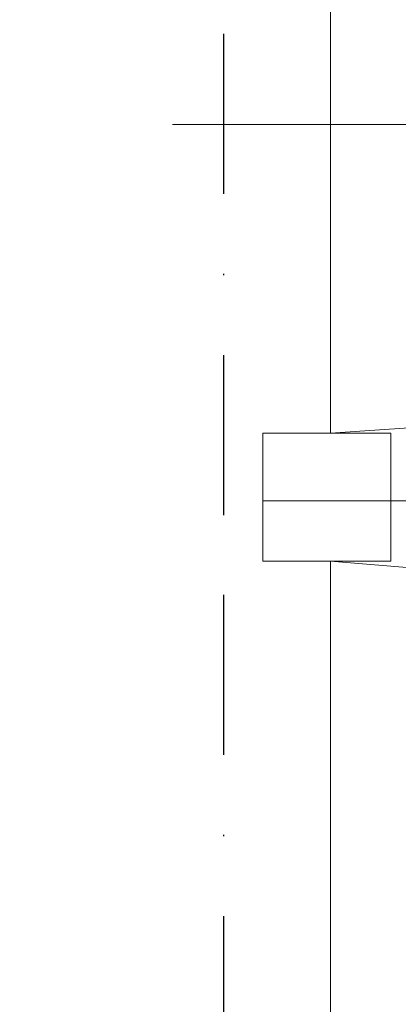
# Model space of a CAD drawing. Header units: centimetres. Extents: x -16053 to 7031, y -7778 to 254.
# Tile 38 of 256: x -10754 to -10725, y -4814 to -4737. Entities that reach past the tile are written whole.
import ezdxf

# ---------------------------------------------------------------- set-up
doc = ezdxf.new("R2010")
doc.units = ezdxf.units.CM
doc.header["$MEASUREMENT"] = 0
doc.linetypes.add('BORDER', pattern=[1.75, 0.5, -0.25, 0.5, -0.25, 0, -0.25])
doc.layers.add('ELEKTRYKA', color=1, linetype='CONTINUOUS')
doc.layers.add('konstrukcja', color=250, linetype='CONTINUOUS', lineweight=15)

msp = doc.modelspace()

# ---------------------------------------------------------------- linework, layer by layer
at = {"layer": 'ELEKTRYKA', "linetype": 'BORDER', "ltscale": 25}
msp.add_lwpolyline([(-12609.485, -6225.329), (-12624.977, -6225.329), (-12624.977, -6132.845), (-12409.881, -6132.845), (-12409.881, -5233.161), (-10738.414, -5233.161), (-10738.414, -4712.838), (-10694.447, -4712.838), (-10704.657, -4706.783), (-10752.032, -4706.783), (-10752.032, -3061.598), (-10703.907, -2995.998), (-10753.459, -2896.809), (-10753.459, -777.342), (-12488.499, -777.342), (-12488.499, -593.274), (-12615.893, -593.274), (-12615.893, -571.816)], dxfattribs=at)
at = {"layer": 'konstrukcja', "linetype": 'Continuous'}
for points in [[(-10730.089, -4769.515), (-10721.262, -4768.926), (-10713.023, -4766.572), (-10704.784, -4763.042), (-10697.722, -4758.334), (-10691.249, -4752.449), (-10685.953, -4745.387), (-10682.422, -4737.737), (-10680.068, -4729.498), (-10678.891, -4721.259)], [(-10730.089, -4769.515), (-10730.089, -4723.613)], [(-10742.447, -4745.387), (-10730.089, -4745.387), (-10700.076, -4745.387)], [(-10725.381, -4769.515), (-10735.385, -4769.515), (-10735.385, -4774.811), (-10725.381, -4774.811), (-10725.381, -4769.515)], [(-10725.381, -4779.519), (-10735.385, -4779.519), (-10735.385, -4774.811), (-10725.381, -4774.811), (-10725.381, -4779.519)], [(-10588.853, -4774.811), (-10725.381, -4774.811)], [(-10730.089, -4779.519), (-10715.965, -4780.696), (-10702.43, -4783.638), (-10689.484, -4788.935), (-10677.714, -4795.997), (-10666.533, -4804.235), (-10657.705, -4814.24), (-10650.644, -4825.421), (-10644.759, -4837.779), (-10641.816, -4850.726), (-10640.639, -4864.261)], [(-10730.089, -4779.519), (-10730.089, -4864.261)]]:
    msp.add_lwpolyline(points, dxfattribs=at)

doc.saveas('drawing.dxf')
